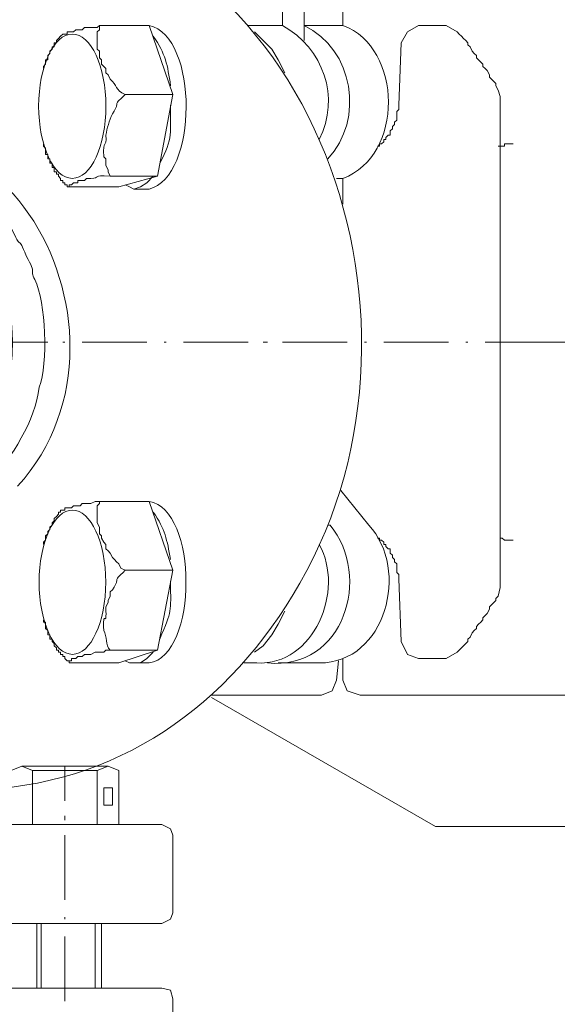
# Model space of a CAD drawing. Extents: x -23500 to 2637, y 21242 to 29547.
# Tile 38 of 121: x -10799 to -10675, y 25995 to 26222. Entities that reach past the tile are written whole.
import ezdxf

# ---------------------------------------------------------------- set-up
doc = ezdxf.new("R2010")
doc.units = 0
doc.header["$LTSCALE"] = 25
doc.layers.get('0').update_dxf_attribs({"linetype": 'CONTINUOUS', "lineweight": 13})

msp = doc.modelspace()

# ---------------------------------------------------------------- linework, layer by layer
at = {"color": 7, "lineweight": 9}
for centre, major_axis, ratio in [((-10786.591, 26201.846), (0, 16.61), 0.466064), ((-10786.567, 26092.291), (0, 16.607), 0.461806)]:
    msp.add_ellipse(centre, major_axis=major_axis, ratio=ratio, start_param=0, end_param=6.283185, dxfattribs=at)
for points in [[(-10738.215, 26272.484), (-10738.215, 26272.484), (-10738.215, 26220.436), (-10738.215, 26220.436)], [(-10738.215, 26220.436), (-10738.215, 26220.436), (-10738.215, 26272.484), (-10738.215, 26272.484)], [(-10733.257, 26272.484), (-10733.257, 26272.484), (-10733.257, 26216.967), (-10733.257, 26216.967)], [(-10733.257, 26272.484), (-10733.257, 26272.484), (-10733.257, 26220.436), (-10733.257, 26220.436)], [(-10724.326, 26220.436), (-10724.326, 26220.436), (-10724.326, 26272.484), (-10724.326, 26272.484)], [(-10734.254, 26092.045), (-10698.517, 26154.071), (-10732.488, 26248.176), (-10809.588, 26250.673)], [(-10799.194, 26114.36), (-10765.778, 26151.22), (-10807.608, 26221.433), (-10853.222, 26183.753)], [(-10768.944, 26220.436), (-10768.944, 26220.436), (-10780.347, 26220.436), (-10780.347, 26220.436)], [(-10771.429, 26220.436), (-10771.429, 26220.436), (-10773.901, 26220.436), (-10773.901, 26220.436)], [(-10772.426, 26220.436), (-10772.426, 26220.436), (-10768.944, 26220.436), (-10768.944, 26220.436)], [(-10768.944, 26220.436), (-10768.944, 26220.436), (-10763.494, 26204.567), (-10763.494, 26204.567)], [(-10768.944, 26182.757), (-10757.666, 26185.494), (-10757.452, 26217.863), (-10768.944, 26220.436)], [(-10746.149, 26220.436), (-10746.149, 26220.436), (-10738.215, 26220.436), (-10738.215, 26220.436)], [(-10729.788, 26194.16), (-10724.818, 26203.911), (-10728.88, 26215.151), (-10738.215, 26220.436)], [(-10727.808, 26189.695), (-10719.293, 26198.84), (-10721.854, 26214.949), (-10733.257, 26220.436)], [(-10724.326, 26220.436), (-10724.326, 26220.436), (-10733.257, 26220.436), (-10733.257, 26220.436)], [(-10724.326, 26185.242), (-10710.286, 26190.363), (-10710.45, 26215.264), (-10724.326, 26220.436)], [(-10700.548, 26220.436), (-10700.548, 26220.436), (-10706.981, 26220.436), (-10706.981, 26220.436)], [(-10698.063, 26218.948), (-10698.063, 26218.948), (-10700.548, 26220.436), (-10700.548, 26220.436)], [(-10763.986, 26206.56), (-10764.668, 26211.278), (-10765.16, 26213.952), (-10767.96, 26217.951)], [(-10710.955, 26216.463), (-10710.955, 26216.463), (-10711.447, 26202.095), (-10711.447, 26202.095)], [(-10763.494, 26204.567), (-10763.494, 26204.567), (-10774.406, 26204.567), (-10774.406, 26204.567)], [(-10763.494, 26204.567), (-10763.494, 26204.567), (-10766.963, 26185.734), (-10766.963, 26185.734)], [(-10688.147, 26204.075), (-10688.147, 26204.075), (-10688.652, 26205.564), (-10688.652, 26205.564)], [(-10688.147, 26091.049), (-10688.147, 26091.049), (-10688.147, 26204.075), (-10688.147, 26204.075)], [(-10766.471, 26188.711), (-10763.305, 26194.526), (-10764.075, 26195.825), (-10763.986, 26202.095)], [(-10766.963, 26185.734), (-10766.963, 26185.734), (-10777.875, 26185.734), (-10777.875, 26185.734)], [(-10766.963, 26185.734), (-10766.963, 26185.734), (-10775.882, 26183.261), (-10775.882, 26183.261)], [(-10825.949, 26110.879), (-10788.635, 26121.033), (-10793.013, 26183.122), (-10832.887, 26185.242)], [(-10775.882, 26183.261), (-10775.882, 26183.261), (-10787.285, 26183.261), (-10787.285, 26183.261)], [(-10724.326, 26185.242), (-10724.326, 26185.242), (-10725.815, 26185.242), (-10725.815, 26185.242)], [(-10724.326, 26179.288), (-10724.326, 26179.288), (-10724.326, 26185.242), (-10724.326, 26185.242)], [(-10772.426, 26182.757), (-10772.426, 26182.757), (-10768.944, 26182.757), (-10768.944, 26182.757)], [(-10792.243, 26147.562), (-10792.243, 26147.562), (-10807.608, 26147.562), (-10807.608, 26147.562)], [(-10788.282, 26147.562), (-10788.282, 26147.562), (-10788.774, 26147.562), (-10788.774, 26147.562)], [(-10769.448, 26147.562), (-10769.448, 26147.562), (-10784.321, 26147.562), (-10784.321, 26147.562)], [(-10764.983, 26147.562), (-10764.983, 26147.562), (-10765.475, 26147.562), (-10765.475, 26147.562)], [(-10746.149, 26147.562), (-10746.149, 26147.562), (-10761.022, 26147.562), (-10761.022, 26147.562)], [(-10741.684, 26147.562), (-10741.684, 26147.562), (-10742.68, 26147.562), (-10742.68, 26147.562)], [(-10723.342, 26147.562), (-10723.342, 26147.562), (-10738.215, 26147.562), (-10738.215, 26147.562)], [(-10718.889, 26147.562), (-10718.889, 26147.562), (-10719.381, 26147.562), (-10719.381, 26147.562)], [(-10700.043, 26147.562), (-10700.043, 26147.562), (-10714.916, 26147.562), (-10714.916, 26147.562)], [(-10695.59, 26147.562), (-10695.59, 26147.562), (-10696.082, 26147.562), (-10696.082, 26147.562)], [(-10676.744, 26147.562), (-10676.744, 26147.562), (-10691.616, 26147.562), (-10691.616, 26147.562)], [(-10691.616, 26147.562), (-10691.616, 26147.562), (-10653.949, 26147.562), (-10653.949, 26147.562)], [(-10691.616, 26147.562), (-10691.616, 26147.562), (-10653.949, 26147.562), (-10653.949, 26147.562)], [(-10718.385, 26105.429), (-10718.385, 26105.429), (-10724.831, 26113.364), (-10724.831, 26113.364)], [(-10768.944, 26110.879), (-10768.944, 26110.879), (-10780.347, 26110.879), (-10780.347, 26110.879)], [(-10771.429, 26110.879), (-10771.429, 26110.879), (-10773.901, 26110.879), (-10773.901, 26110.879)], [(-10772.426, 26110.879), (-10772.426, 26110.879), (-10768.944, 26110.879), (-10768.944, 26110.879)], [(-10768.944, 26073.703), (-10757.603, 26075.394), (-10757.603, 26109.201), (-10768.944, 26110.879)], [(-10768.944, 26110.879), (-10768.944, 26110.879), (-10763.494, 26095.022), (-10763.494, 26095.022)], [(-10763.986, 26097.495), (-10764.819, 26102.061), (-10765.21, 26104.47), (-10767.96, 26108.406)], [(-10741.684, 26073.703), (-10724.124, 26071.988), (-10717.514, 26093.597), (-10727.303, 26105.429)], [(-10729.788, 26073.703), (-10714.411, 26073.716), (-10708.898, 26095.211), (-10718.385, 26105.429)], [(-10727.808, 26105.429), (-10727.808, 26105.429), (-10727.303, 26105.429), (-10727.303, 26105.429)], [(-10744.169, 26073.703), (-10731.012, 26072.984), (-10723.822, 26090.468), (-10729.788, 26100.964)], [(-10763.494, 26095.022), (-10763.494, 26095.022), (-10774.406, 26095.022), (-10774.406, 26095.022)], [(-10763.494, 26095.022), (-10763.494, 26095.022), (-10766.963, 26076.681), (-10766.963, 26076.681)], [(-10766.471, 26079.166), (-10763.557, 26086.167), (-10763.961, 26084.943), (-10763.986, 26092.537)], [(-10711.447, 26093.029), (-10711.447, 26093.029), (-10710.955, 26078.661), (-10710.955, 26078.661)], [(-10809.588, 26044.463), (-10776.412, 26045.144), (-10750.287, 26063.864), (-10734.254, 26092.045)], [(-10688.652, 26089.068), (-10688.652, 26089.068), (-10688.147, 26091.049), (-10688.147, 26091.049)], [(-10766.963, 26076.681), (-10766.963, 26076.681), (-10777.875, 26076.681), (-10777.875, 26076.681)], [(-10766.963, 26076.681), (-10766.963, 26076.681), (-10775.882, 26073.703), (-10775.882, 26073.703)], [(-10724.326, 26074.7), (-10724.326, 26074.7), (-10724.326, 26069.743), (-10724.326, 26069.743)], [(-10706.981, 26074.7), (-10706.981, 26074.7), (-10700.548, 26074.7), (-10700.548, 26074.7)], [(-10700.548, 26074.7), (-10700.548, 26074.7), (-10698.063, 26076.189), (-10698.063, 26076.189)], [(-10775.882, 26073.703), (-10775.882, 26073.703), (-10787.285, 26073.703), (-10787.285, 26073.703)], [(-10772.426, 26073.703), (-10772.426, 26073.703), (-10768.944, 26073.703), (-10768.944, 26073.703)], [(-10747.133, 26073.703), (-10747.133, 26073.703), (-10744.169, 26073.703), (-10744.169, 26073.703)], [(-10729.788, 26073.703), (-10729.788, 26073.703), (-10739.199, 26073.703), (-10739.199, 26073.703)], [(-10725.323, 26074.208), (-10725.323, 26074.208), (-10725.815, 26069.743), (-10725.815, 26069.743)], [(-10754.576, 26066.273), (-10754.576, 26066.273), (-10735.73, 26066.273), (-10735.73, 26066.273)], [(-10735.73, 26066.273), (-10735.73, 26066.273), (-10729.296, 26066.273), (-10729.296, 26066.273)], [(-10720.365, 26066.273), (-10720.365, 26066.273), (-10625.201, 26066.273), (-10625.201, 26066.273)], [(-10798.197, 26049.912), (-10798.197, 26049.912), (-10788.282, 26049.912), (-10788.282, 26049.912)], [(-10778.367, 26049.912), (-10778.367, 26049.912), (-10788.282, 26049.912), (-10788.282, 26049.912)], [(-10788.282, 26049.912), (-10788.282, 26049.912), (-10788.282, 26041.978), (-10788.282, 26041.978)], [(-10780.852, 26036.528), (-10780.852, 26036.528), (-10780.852, 26048.916), (-10780.852, 26048.916)], [(-10775.882, 26036.528), (-10775.882, 26036.528), (-10775.882, 26048.916), (-10775.882, 26048.916)], [(-10788.282, 26038.509), (-10788.282, 26038.509), (-10788.282, 26037.512), (-10788.282, 26037.512)], [(-10967.233, 26036.528), (-10967.233, 26036.528), (-10765.979, 26036.528), (-10765.979, 26036.528)], [(-10788.282, 26034.056), (-10788.282, 26034.056), (-10788.282, 26019.183), (-10788.282, 26019.183)], [(-10763.494, 26034.056), (-10763.494, 26034.056), (-10763.494, 26016.206), (-10763.494, 26016.206)], [(-10967.233, 26013.721), (-10967.233, 26013.721), (-10765.979, 26013.721), (-10765.979, 26013.721)], [(-10794.728, 25998.861), (-10794.728, 25998.861), (-10794.728, 26013.721), (-10794.728, 26013.721)], [(-10793.732, 25998.861), (-10793.732, 25998.861), (-10793.732, 26013.721), (-10793.732, 26013.721)], [(-10788.282, 26015.21), (-10788.282, 26015.21), (-10788.282, 26014.718), (-10788.282, 26014.718)], [(-10781.344, 25998.861), (-10781.344, 25998.861), (-10781.344, 26013.721), (-10781.344, 26013.721)], [(-10779.856, 25998.861), (-10779.856, 25998.861), (-10779.856, 26013.721), (-10779.856, 26013.721)], [(-10788.282, 26010.744), (-10788.282, 26010.744), (-10788.282, 25995.884), (-10788.282, 25995.884)], [(-10765.979, 25998.861), (-10765.979, 25998.861), (-10967.233, 25998.861), (-10967.233, 25998.861)], [(-10763.494, 25980.015), (-10763.494, 25980.015), (-10763.494, 25996.376), (-10763.494, 25996.376)]]:
    msp.add_open_spline(points, degree=3, dxfattribs=at)
for points, knots in [([(-10789.279, 26217.951), (-10789.279, 26217.951), (-10788.774, 26218.456), (-10788.774, 26218.456), (-10788.774, 26218.456), (-10787.79, 26218.456), (-10787.79, 26218.456), (-10787.79, 26218.456), (-10787.79, 26218.948), (-10787.79, 26218.948), (-10787.79, 26218.948), (-10786.302, 26218.948), (-10786.302, 26218.948), (-10786.302, 26218.948), (-10785.81, 26219.44), (-10785.81, 26219.44), (-10785.81, 26219.44), (-10784.321, 26219.44), (-10784.321, 26219.44), (-10784.321, 26219.44), (-10783.816, 26219.944), (-10783.816, 26219.944), (-10783.816, 26219.944), (-10780.852, 26219.944), (-10780.852, 26219.944), (-10780.852, 26219.944), (-10780.347, 26220.436), (-10780.347, 26220.436)], [0, 0, 0, 0, 1, 1, 1, 2, 2, 2, 3, 3, 3, 4, 4, 4, 5, 5, 5, 6, 6, 6, 7, 7, 7, 8, 8, 8, 9, 9, 9, 9]), ([(-10780.347, 26220.436), (-10780.347, 26220.436), (-10780.347, 26219.44), (-10780.347, 26219.44), (-10780.347, 26219.44), (-10780.852, 26218.948), (-10780.852, 26218.948), (-10780.852, 26218.948), (-10780.852, 26214.974), (-10780.852, 26214.974), (-10780.852, 26214.974), (-10780.347, 26214.482), (-10780.347, 26214.482), (-10780.347, 26214.482), (-10780.347, 26212.994), (-10780.347, 26212.994), (-10780.347, 26212.994), (-10779.856, 26212.502), (-10779.856, 26212.502), (-10779.856, 26212.502), (-10779.856, 26211.518), (-10779.856, 26211.518), (-10779.856, 26211.518), (-10779.364, 26211.013), (-10779.364, 26211.013), (-10779.364, 26211.013), (-10778.859, 26210.521), (-10778.859, 26210.521), (-10778.859, 26210.521), (-10778.859, 26209.525), (-10778.859, 26209.525), (-10778.859, 26209.525), (-10778.367, 26209.033), (-10778.367, 26209.033), (-10778.367, 26209.033), (-10777.875, 26208.049), (-10777.875, 26208.049), (-10776.147, 26206.661), (-10776.815, 26205.576), (-10774.406, 26204.567)], [0, 0, 0, 0, 1, 1, 1, 2, 2, 2, 3, 3, 3, 4, 4, 4, 5, 5, 5, 6, 6, 6, 7, 7, 7, 8, 8, 8, 9, 9, 9, 10, 10, 10, 11, 11, 11, 12, 12, 12, 13, 13, 13, 13]), ([(-10706.981, 26220.436), (-10706.981, 26220.436), (-10709.466, 26218.948), (-10709.466, 26218.948), (-10709.466, 26218.948), (-10710.955, 26216.463), (-10710.955, 26216.463)], [0, 0, 0, 0, 1, 1, 1, 2, 2, 2, 2]), ([(-10789.279, 26217.951), (-10789.279, 26217.951), (-10789.771, 26217.459), (-10789.771, 26217.459), (-10789.771, 26217.459), (-10790.263, 26216.967), (-10790.263, 26216.967), (-10790.263, 26216.967), (-10790.263, 26216.463), (-10790.263, 26216.463), (-10790.263, 26216.463), (-10790.755, 26216.463), (-10790.755, 26216.463), (-10790.755, 26216.463), (-10790.755, 26215.479), (-10790.755, 26215.479), (-10790.755, 26215.479), (-10791.259, 26215.479), (-10791.259, 26215.479), (-10791.259, 26215.479), (-10791.259, 26214.974), (-10791.259, 26214.974), (-10791.259, 26214.974), (-10791.751, 26214.482), (-10791.751, 26214.482), (-10791.751, 26214.482), (-10791.751, 26213.99), (-10791.751, 26213.99), (-10791.751, 26213.99), (-10792.243, 26213.498), (-10792.243, 26213.498), (-10792.243, 26213.498), (-10792.243, 26212.502), (-10792.243, 26212.502), (-10792.243, 26212.502), (-10792.748, 26212.502), (-10792.748, 26212.502), (-10792.748, 26212.502), (-10792.748, 26211.518), (-10792.748, 26211.518), (-10792.748, 26211.518), (-10793.24, 26211.013), (-10793.24, 26211.013), (-10793.24, 26211.013), (-10793.24, 26210.521), (-10793.24, 26210.521)], [0, 0, 0, 0, 1, 1, 1, 2, 2, 2, 3, 3, 3, 4, 4, 4, 5, 5, 5, 6, 6, 6, 7, 7, 7, 8, 8, 8, 9, 9, 9, 10, 10, 10, 11, 11, 11, 12, 12, 12, 13, 13, 13, 14, 14, 14, 15, 15, 15, 15]), ([(-10737.71, 26209.525), (-10737.71, 26209.525), (-10739.199, 26212.502), (-10739.199, 26212.502), (-10739.199, 26212.502), (-10740.687, 26214.974), (-10740.687, 26214.974), (-10740.687, 26214.974), (-10742.68, 26216.967), (-10742.68, 26216.967), (-10742.68, 26216.967), (-10744.661, 26218.948), (-10744.661, 26218.948)], [0, 0, 0, 0, 1, 1, 1, 2, 2, 2, 3, 3, 3, 4, 4, 4, 4]), ([(-10693.105, 26212.502), (-10693.105, 26212.502), (-10693.597, 26212.994), (-10693.597, 26212.994), (-10693.597, 26212.994), (-10693.597, 26213.498), (-10693.597, 26213.498), (-10693.597, 26213.498), (-10694.102, 26213.99), (-10694.102, 26213.99), (-10694.102, 26213.99), (-10694.594, 26214.482), (-10694.594, 26214.482), (-10694.594, 26214.482), (-10695.086, 26215.479), (-10695.086, 26215.479), (-10695.086, 26215.479), (-10695.59, 26215.971), (-10695.59, 26215.971), (-10695.59, 26215.971), (-10695.59, 26216.463), (-10695.59, 26216.463), (-10695.59, 26216.463), (-10696.082, 26216.967), (-10696.082, 26216.967), (-10696.082, 26216.967), (-10696.574, 26217.459), (-10696.574, 26217.459), (-10696.574, 26217.459), (-10697.079, 26217.951), (-10697.079, 26217.951), (-10697.079, 26217.951), (-10697.571, 26218.456), (-10697.571, 26218.456), (-10697.571, 26218.456), (-10698.063, 26218.948), (-10698.063, 26218.948)], [0, 0, 0, 0, 1, 1, 1, 2, 2, 2, 3, 3, 3, 4, 4, 4, 5, 5, 5, 6, 6, 6, 7, 7, 7, 8, 8, 8, 9, 9, 9, 10, 10, 10, 11, 11, 11, 12, 12, 12, 12]), ([(-10688.652, 26205.564), (-10688.652, 26205.564), (-10689.144, 26206.56), (-10689.144, 26206.56), (-10689.144, 26206.56), (-10689.144, 26207.052), (-10689.144, 26207.052), (-10689.144, 26207.052), (-10690.128, 26208.049), (-10690.128, 26208.049), (-10690.128, 26208.049), (-10690.633, 26208.541), (-10690.633, 26208.541), (-10690.633, 26208.541), (-10690.633, 26209.033), (-10690.633, 26209.033), (-10690.633, 26209.033), (-10691.125, 26210.029), (-10691.125, 26210.029), (-10691.125, 26210.029), (-10691.616, 26210.521), (-10691.616, 26210.521), (-10691.616, 26210.521), (-10692.108, 26211.013), (-10692.108, 26211.013), (-10692.108, 26211.013), (-10692.108, 26211.518), (-10692.108, 26211.518), (-10692.108, 26211.518), (-10692.613, 26212.01), (-10692.613, 26212.01), (-10692.613, 26212.01), (-10693.105, 26212.502), (-10693.105, 26212.502)], [0, 0, 0, 0, 1, 1, 1, 2, 2, 2, 3, 3, 3, 4, 4, 4, 5, 5, 5, 6, 6, 6, 7, 7, 7, 8, 8, 8, 9, 9, 9, 10, 10, 10, 11, 11, 11, 11]), ([(-10774.406, 26204.567), (-10777.963, 26201.313), (-10775.087, 26203.444), (-10777.37, 26200.114), (-10778.077, 26198.474), (-10778.619, 26196.797), (-10778.859, 26195.157), (-10778.682, 26191.814), (-10779.616, 26194.627), (-10779.364, 26190.199), (-10779.364, 26190.199), (-10778.859, 26189.695), (-10778.859, 26189.695), (-10778.859, 26189.695), (-10778.859, 26188.219), (-10778.859, 26188.219), (-10778.859, 26188.219), (-10778.367, 26187.222), (-10778.367, 26187.222), (-10778.367, 26187.222), (-10778.367, 26186.73), (-10778.367, 26186.73), (-10778.367, 26186.73), (-10777.875, 26185.734), (-10777.875, 26185.734)], [0, 0, 0, 0, 1, 1, 1, 2, 2, 2, 3, 3, 3, 4, 4, 4, 5, 5, 5, 6, 6, 6, 7, 7, 7, 8, 8, 8, 8]), ([(-10711.447, 26202.095), (-10711.447, 26202.095), (-10711.447, 26201.098), (-10711.447, 26201.098), (-10711.447, 26201.098), (-10711.951, 26200.606), (-10711.951, 26200.606), (-10711.951, 26200.606), (-10711.951, 26198.626), (-10711.951, 26198.626), (-10711.951, 26198.626), (-10712.443, 26198.134), (-10712.443, 26198.134), (-10712.443, 26198.134), (-10712.443, 26197.629), (-10712.443, 26197.629), (-10712.443, 26197.629), (-10712.935, 26197.137), (-10712.935, 26197.137), (-10712.935, 26197.137), (-10712.935, 26196.645), (-10712.935, 26196.645), (-10712.935, 26196.645), (-10713.44, 26196.141), (-10713.44, 26196.141), (-10713.44, 26196.141), (-10713.44, 26195.157), (-10713.44, 26195.157), (-10713.44, 26195.157), (-10713.932, 26195.157), (-10713.932, 26195.157), (-10713.932, 26195.157), (-10714.424, 26194.652), (-10714.424, 26194.652), (-10714.424, 26194.652), (-10714.424, 26194.16), (-10714.424, 26194.16), (-10714.424, 26194.16), (-10714.916, 26194.16), (-10714.916, 26194.16), (-10714.916, 26194.16), (-10714.916, 26193.668), (-10714.916, 26193.668), (-10714.916, 26193.668), (-10715.42, 26193.164), (-10715.42, 26193.164), (-10715.42, 26193.164), (-10715.912, 26193.164), (-10715.912, 26193.164), (-10715.912, 26193.164), (-10715.912, 26192.672), (-10715.912, 26192.672), (-10715.912, 26192.672), (-10716.404, 26192.672), (-10716.404, 26192.672)], [0, 0, 0, 0, 1, 1, 1, 2, 2, 2, 3, 3, 3, 4, 4, 4, 5, 5, 5, 6, 6, 6, 7, 7, 7, 8, 8, 8, 9, 9, 9, 10, 10, 10, 11, 11, 11, 12, 12, 12, 13, 13, 13, 14, 14, 14, 15, 15, 15, 16, 16, 16, 17, 17, 17, 18, 18, 18, 18]), ([(-10793.24, 26193.164), (-10793.24, 26193.164), (-10793.24, 26192.672), (-10793.24, 26192.672), (-10793.24, 26192.672), (-10792.748, 26192.18), (-10792.748, 26192.18), (-10792.748, 26192.18), (-10792.748, 26190.691), (-10792.748, 26190.691)], [0, 0, 0, 0, 1, 1, 1, 2, 2, 2, 3, 3, 3, 3]), ([(-10688.652, 26192.672), (-10688.652, 26192.672), (-10687.164, 26192.672), (-10687.164, 26192.672), (-10687.164, 26192.672), (-10687.164, 26193.164), (-10687.164, 26193.164), (-10687.164, 26193.164), (-10685.17, 26193.164), (-10685.17, 26193.164)], [0, 0, 0, 0, 1, 1, 1, 2, 2, 2, 3, 3, 3, 3]), ([(-10792.748, 26190.691), (-10792.748, 26190.691), (-10792.243, 26190.691), (-10792.243, 26190.691), (-10792.243, 26190.691), (-10792.243, 26189.695), (-10792.243, 26189.695), (-10792.243, 26189.695), (-10791.751, 26189.695), (-10791.751, 26189.695), (-10791.751, 26189.695), (-10791.751, 26188.711), (-10791.751, 26188.711)], [0, 0, 0, 0, 1, 1, 1, 2, 2, 2, 3, 3, 3, 4, 4, 4, 4]), ([(-10789.279, 26185.242), (-10789.279, 26185.242), (-10789.771, 26185.734), (-10789.771, 26185.734), (-10789.771, 26185.734), (-10789.771, 26186.226), (-10789.771, 26186.226), (-10789.771, 26186.226), (-10790.263, 26186.226), (-10790.263, 26186.226), (-10790.263, 26186.226), (-10790.263, 26186.73), (-10790.263, 26186.73), (-10790.263, 26186.73), (-10790.755, 26186.73), (-10790.755, 26186.73), (-10790.755, 26186.73), (-10790.755, 26187.222), (-10790.755, 26187.222), (-10790.755, 26187.222), (-10790.755, 26187.714), (-10790.755, 26187.714), (-10790.755, 26187.714), (-10791.259, 26187.714), (-10791.259, 26187.714), (-10791.259, 26187.714), (-10791.259, 26188.711), (-10791.259, 26188.711), (-10791.259, 26188.711), (-10791.751, 26188.711), (-10791.751, 26188.711)], [0, 0, 0, 0, 1, 1, 1, 2, 2, 2, 3, 3, 3, 4, 4, 4, 5, 5, 5, 6, 6, 6, 7, 7, 7, 8, 8, 8, 9, 9, 9, 10, 10, 10, 10]), ([(-10777.875, 26185.734), (-10782.252, 26186.024), (-10779.956, 26185.242), (-10782.341, 26185.242), (-10782.341, 26185.242), (-10783.325, 26185.242), (-10783.325, 26185.242), (-10783.325, 26185.242), (-10783.816, 26184.75), (-10783.816, 26184.75), (-10783.816, 26184.75), (-10785.305, 26184.75), (-10785.305, 26184.75), (-10785.305, 26184.75), (-10785.305, 26184.245), (-10785.305, 26184.245), (-10785.305, 26184.245), (-10786.302, 26184.245), (-10786.302, 26184.245), (-10786.302, 26184.245), (-10786.794, 26183.753), (-10786.794, 26183.753), (-10786.794, 26183.753), (-10787.285, 26183.753), (-10787.285, 26183.753), (-10787.285, 26183.753), (-10787.285, 26183.261), (-10787.285, 26183.261)], [0, 0, 0, 0, 1, 1, 1, 2, 2, 2, 3, 3, 3, 4, 4, 4, 5, 5, 5, 6, 6, 6, 7, 7, 7, 8, 8, 8, 9, 9, 9, 9]), ([(-10772.426, 26182.757), (-10772.426, 26182.757), (-10770.937, 26183.261), (-10770.937, 26183.261), (-10770.937, 26183.261), (-10769.448, 26184.245), (-10769.448, 26184.245), (-10769.448, 26184.245), (-10767.96, 26185.734), (-10767.96, 26185.734)], [0, 0, 0, 0, 1, 1, 1, 2, 2, 2, 3, 3, 3, 3]), ([(-10789.279, 26185.242), (-10789.279, 26185.242), (-10789.279, 26184.75), (-10789.279, 26184.75), (-10789.279, 26184.75), (-10788.774, 26184.75), (-10788.774, 26184.75), (-10788.774, 26184.75), (-10788.774, 26184.245), (-10788.774, 26184.245), (-10788.774, 26184.245), (-10788.282, 26184.245), (-10788.282, 26184.245), (-10788.282, 26184.245), (-10788.282, 26183.753), (-10788.282, 26183.753), (-10788.282, 26183.753), (-10787.79, 26183.753), (-10787.79, 26183.753), (-10787.79, 26183.753), (-10787.79, 26183.261), (-10787.79, 26183.261), (-10787.79, 26183.261), (-10787.285, 26183.261), (-10787.285, 26183.261)], [0, 0, 0, 0, 1, 1, 1, 2, 2, 2, 3, 3, 3, 4, 4, 4, 5, 5, 5, 6, 6, 6, 7, 7, 7, 8, 8, 8, 8]), ([(-10774.406, 26183.753), (-10774.406, 26183.753), (-10773.409, 26183.261), (-10773.409, 26183.261), (-10773.409, 26183.261), (-10772.426, 26182.757), (-10772.426, 26182.757)], [0, 0, 0, 0, 1, 1, 1, 2, 2, 2, 2]), ([(-10807.608, 26181.268), (-10805.274, 26178.846), (-10805.867, 26180.208), (-10803.647, 26177.307), (-10803.647, 26177.307), (-10803.155, 26176.311), (-10803.155, 26176.311), (-10803.155, 26176.311), (-10800.67, 26173.838), (-10800.67, 26173.838), (-10800.67, 26173.838), (-10800.178, 26172.841), (-10800.178, 26172.841), (-10798.273, 26168.59), (-10799.105, 26172.438), (-10797.213, 26167.392), (-10794.514, 26162.762), (-10796.646, 26164.516), (-10795.22, 26161.942), (-10792.659, 26156.758), (-10792.066, 26142.667), (-10794.236, 26137.155), (-10795.094, 26129.473), (-10800.48, 26120.996), (-10805.627, 26115.344), (-10805.627, 26115.344), (-10806.624, 26114.852), (-10806.624, 26114.852), (-10806.624, 26114.852), (-10807.608, 26113.856), (-10807.608, 26113.856), (-10807.608, 26113.856), (-10808.1, 26113.364), (-10808.1, 26113.364), (-10808.1, 26113.364), (-10809.096, 26112.367), (-10809.096, 26112.367), (-10809.096, 26112.367), (-10810.093, 26111.875), (-10810.093, 26111.875), (-10812.275, 26110.677), (-10811.821, 26110.235), (-10815.05, 26108.898), (-10815.05, 26108.898), (-10816.034, 26108.406), (-10816.034, 26108.406), (-10816.034, 26108.406), (-10817.031, 26107.914), (-10817.031, 26107.914), (-10817.031, 26107.914), (-10818.027, 26107.41), (-10818.027, 26107.41), (-10818.027, 26107.41), (-10819.011, 26106.918), (-10819.011, 26106.918), (-10819.011, 26106.918), (-10820.008, 26106.918), (-10820.008, 26106.918), (-10820.008, 26106.918), (-10820.992, 26106.426), (-10820.992, 26106.426), (-10820.992, 26106.426), (-10821.988, 26105.921), (-10821.988, 26105.921), (-10821.988, 26105.921), (-10824.461, 26105.921), (-10824.461, 26105.921), (-10824.461, 26105.921), (-10825.457, 26105.429), (-10825.457, 26105.429), (-10825.457, 26105.429), (-10826.454, 26105.429), (-10826.454, 26105.429)], [0, 0, 0, 0, 1, 1, 1, 2, 2, 2, 3, 3, 3, 4, 4, 4, 5, 5, 5, 6, 6, 6, 7, 7, 7, 8, 8, 8, 9, 9, 9, 10, 10, 10, 11, 11, 11, 12, 12, 12, 13, 13, 13, 14, 14, 14, 15, 15, 15, 16, 16, 16, 17, 17, 17, 18, 18, 18, 19, 19, 19, 20, 20, 20, 21, 21, 21, 22, 22, 22, 23, 23, 23, 24, 24, 24, 24]), ([(-10789.279, 26108.406), (-10789.279, 26108.406), (-10789.279, 26108.898), (-10789.279, 26108.898), (-10789.279, 26108.898), (-10788.282, 26108.898), (-10788.282, 26108.898), (-10788.282, 26108.898), (-10788.282, 26109.39), (-10788.282, 26109.39), (-10788.282, 26109.39), (-10786.794, 26109.39), (-10786.794, 26109.39), (-10786.794, 26109.39), (-10786.302, 26109.895), (-10786.302, 26109.895), (-10786.302, 26109.895), (-10784.813, 26109.895), (-10784.813, 26109.895), (-10784.813, 26109.895), (-10784.321, 26110.387), (-10784.321, 26110.387), (-10784.321, 26110.387), (-10782.341, 26110.387), (-10782.341, 26110.387), (-10782.341, 26110.387), (-10781.344, 26110.879), (-10781.344, 26110.879), (-10781.344, 26110.879), (-10780.347, 26110.879), (-10780.347, 26110.879)], [0, 0, 0, 0, 1, 1, 1, 2, 2, 2, 3, 3, 3, 4, 4, 4, 5, 5, 5, 6, 6, 6, 7, 7, 7, 8, 8, 8, 9, 9, 9, 10, 10, 10, 10]), ([(-10780.347, 26110.879), (-10780.347, 26110.879), (-10780.347, 26110.387), (-10780.347, 26110.387), (-10780.347, 26110.387), (-10780.852, 26109.895), (-10780.852, 26109.895), (-10780.852, 26109.895), (-10780.852, 26105.921), (-10780.852, 26105.921), (-10780.852, 26105.921), (-10780.347, 26104.937), (-10780.347, 26104.937), (-10780.347, 26104.937), (-10780.347, 26103.449), (-10780.347, 26103.449), (-10780.347, 26103.449), (-10779.856, 26102.957), (-10779.856, 26102.957), (-10779.856, 26102.957), (-10779.856, 26102.452), (-10779.856, 26102.452), (-10779.856, 26102.452), (-10779.364, 26101.468), (-10779.364, 26101.468), (-10779.364, 26101.468), (-10778.859, 26100.964), (-10778.859, 26100.964), (-10778.859, 26100.964), (-10778.859, 26099.98), (-10778.859, 26099.98), (-10778.859, 26099.98), (-10778.367, 26099.475), (-10778.367, 26099.475), (-10778.367, 26099.475), (-10777.875, 26098.983), (-10777.875, 26098.983), (-10777.875, 26098.983), (-10777.37, 26097.999), (-10777.37, 26097.999), (-10777.37, 26097.999), (-10776.878, 26097.495), (-10776.878, 26097.495), (-10776.878, 26097.495), (-10776.387, 26097.003), (-10776.387, 26097.003), (-10776.387, 26097.003), (-10775.882, 26096.511), (-10775.882, 26096.511), (-10775.882, 26096.511), (-10775.39, 26095.514), (-10775.39, 26095.514), (-10775.39, 26095.514), (-10774.406, 26095.022), (-10774.406, 26095.022)], [0, 0, 0, 0, 1, 1, 1, 2, 2, 2, 3, 3, 3, 4, 4, 4, 5, 5, 5, 6, 6, 6, 7, 7, 7, 8, 8, 8, 9, 9, 9, 10, 10, 10, 11, 11, 11, 12, 12, 12, 13, 13, 13, 14, 14, 14, 15, 15, 15, 16, 16, 16, 17, 17, 17, 18, 18, 18, 18]), ([(-10789.279, 26108.406), (-10789.279, 26108.406), (-10789.771, 26108.406), (-10789.771, 26108.406), (-10789.771, 26108.406), (-10789.771, 26107.914), (-10789.771, 26107.914), (-10789.771, 26107.914), (-10790.263, 26107.41), (-10790.263, 26107.41), (-10790.263, 26107.41), (-10790.755, 26106.918), (-10790.755, 26106.918), (-10790.755, 26106.918), (-10790.755, 26106.426), (-10790.755, 26106.426), (-10790.755, 26106.426), (-10791.259, 26105.921), (-10791.259, 26105.921), (-10791.259, 26105.921), (-10791.259, 26105.429), (-10791.259, 26105.429), (-10791.259, 26105.429), (-10791.751, 26104.937), (-10791.751, 26104.937), (-10791.751, 26104.937), (-10791.751, 26104.433), (-10791.751, 26104.433), (-10791.751, 26104.433), (-10792.243, 26103.941), (-10792.243, 26103.941), (-10792.243, 26103.941), (-10792.243, 26103.449), (-10792.243, 26103.449), (-10792.243, 26103.449), (-10792.748, 26102.957), (-10792.748, 26102.957), (-10792.748, 26102.957), (-10792.748, 26101.96), (-10792.748, 26101.96), (-10792.748, 26101.96), (-10793.24, 26101.468), (-10793.24, 26101.468), (-10793.24, 26101.468), (-10793.24, 26100.964), (-10793.24, 26100.964)], [0, 0, 0, 0, 1, 1, 1, 2, 2, 2, 3, 3, 3, 4, 4, 4, 5, 5, 5, 6, 6, 6, 7, 7, 7, 8, 8, 8, 9, 9, 9, 10, 10, 10, 11, 11, 11, 12, 12, 12, 13, 13, 13, 14, 14, 14, 15, 15, 15, 15]), ([(-10716.404, 26102.452), (-10716.404, 26102.452), (-10715.912, 26102.452), (-10715.912, 26102.452), (-10715.912, 26102.452), (-10715.912, 26101.96), (-10715.912, 26101.96), (-10715.912, 26101.96), (-10715.42, 26101.96), (-10715.42, 26101.96), (-10715.42, 26101.96), (-10714.916, 26101.468), (-10714.916, 26101.468), (-10714.916, 26101.468), (-10714.916, 26100.964), (-10714.916, 26100.964), (-10714.916, 26100.964), (-10714.424, 26100.964), (-10714.424, 26100.964), (-10714.424, 26100.964), (-10714.424, 26100.472), (-10714.424, 26100.472), (-10714.424, 26100.472), (-10713.932, 26099.98), (-10713.932, 26099.98), (-10713.932, 26099.98), (-10713.44, 26099.98), (-10713.44, 26099.98), (-10713.44, 26099.98), (-10713.44, 26098.983), (-10713.44, 26098.983), (-10713.44, 26098.983), (-10712.935, 26098.491), (-10712.935, 26098.491), (-10712.935, 26098.491), (-10712.935, 26097.999), (-10712.935, 26097.999), (-10712.935, 26097.999), (-10712.443, 26097.495), (-10712.443, 26097.495), (-10712.443, 26097.495), (-10712.443, 26097.003), (-10712.443, 26097.003), (-10712.443, 26097.003), (-10711.951, 26096.511), (-10711.951, 26096.511), (-10711.951, 26096.511), (-10711.951, 26094.518), (-10711.951, 26094.518), (-10711.951, 26094.518), (-10711.447, 26094.026), (-10711.447, 26094.026), (-10711.447, 26094.026), (-10711.447, 26093.029), (-10711.447, 26093.029)], [0, 0, 0, 0, 1, 1, 1, 2, 2, 2, 3, 3, 3, 4, 4, 4, 5, 5, 5, 6, 6, 6, 7, 7, 7, 8, 8, 8, 9, 9, 9, 10, 10, 10, 11, 11, 11, 12, 12, 12, 13, 13, 13, 14, 14, 14, 15, 15, 15, 16, 16, 16, 17, 17, 17, 18, 18, 18, 18]), ([(-10685.17, 26101.96), (-10685.17, 26101.96), (-10687.164, 26101.96), (-10687.164, 26101.96), (-10687.164, 26101.96), (-10687.656, 26102.452), (-10687.656, 26102.452), (-10687.656, 26102.452), (-10688.147, 26102.452), (-10688.147, 26102.452)], [0, 0, 0, 0, 1, 1, 1, 2, 2, 2, 3, 3, 3, 3]), ([(-10774.406, 26095.022), (-10777.963, 26091.755), (-10775.087, 26093.887), (-10777.37, 26090.557), (-10777.37, 26090.557), (-10777.875, 26090.065), (-10777.875, 26090.065), (-10777.875, 26090.065), (-10777.875, 26089.068), (-10777.875, 26089.068), (-10777.875, 26089.068), (-10778.367, 26088.084), (-10778.367, 26088.084), (-10778.367, 26088.084), (-10778.367, 26087.58), (-10778.367, 26087.58), (-10778.367, 26087.58), (-10778.859, 26086.596), (-10778.859, 26086.596), (-10778.859, 26086.596), (-10778.859, 26085.599), (-10778.859, 26085.599), (-10778.695, 26081.726), (-10779.565, 26086.482), (-10779.364, 26081.146), (-10778.43, 26079.796), (-10779.174, 26077.816), (-10777.875, 26076.681)], [0, 0, 0, 0, 1, 1, 1, 2, 2, 2, 3, 3, 3, 4, 4, 4, 5, 5, 5, 6, 6, 6, 7, 7, 7, 8, 8, 8, 9, 9, 9, 9]), ([(-10698.063, 26076.189), (-10698.063, 26076.189), (-10697.571, 26076.681), (-10697.571, 26076.681), (-10697.571, 26076.681), (-10696.574, 26077.677), (-10696.574, 26077.677), (-10696.574, 26077.677), (-10696.082, 26078.169), (-10696.082, 26078.169), (-10696.082, 26078.169), (-10695.59, 26078.661), (-10695.59, 26078.661), (-10695.59, 26078.661), (-10695.59, 26079.166), (-10695.59, 26079.166), (-10695.59, 26079.166), (-10695.086, 26079.658), (-10695.086, 26079.658), (-10695.086, 26079.658), (-10694.594, 26080.654), (-10694.594, 26080.654), (-10694.594, 26080.654), (-10694.102, 26081.146), (-10694.102, 26081.146), (-10694.102, 26081.146), (-10693.597, 26081.638), (-10693.597, 26081.638), (-10693.597, 26081.638), (-10693.597, 26082.13), (-10693.597, 26082.13), (-10693.597, 26082.13), (-10693.105, 26082.635), (-10693.105, 26082.635), (-10693.105, 26082.635), (-10692.613, 26083.127), (-10692.613, 26083.127), (-10692.613, 26083.127), (-10692.108, 26083.619), (-10692.108, 26083.619), (-10692.108, 26083.619), (-10692.108, 26084.123), (-10692.108, 26084.123), (-10692.108, 26084.123), (-10691.616, 26084.615), (-10691.616, 26084.615), (-10691.616, 26084.615), (-10691.125, 26085.107), (-10691.125, 26085.107), (-10691.125, 26085.107), (-10690.633, 26086.104), (-10690.633, 26086.104), (-10690.633, 26086.104), (-10690.633, 26086.596), (-10690.633, 26086.596), (-10690.633, 26086.596), (-10690.128, 26087.088), (-10690.128, 26087.088), (-10690.128, 26087.088), (-10689.636, 26087.58), (-10689.636, 26087.58), (-10689.636, 26087.58), (-10689.144, 26088.084), (-10689.144, 26088.084), (-10689.144, 26088.084), (-10689.144, 26088.576), (-10689.144, 26088.576), (-10689.144, 26088.576), (-10688.652, 26089.068), (-10688.652, 26089.068)], [0, 0, 0, 0, 1, 1, 1, 2, 2, 2, 3, 3, 3, 4, 4, 4, 5, 5, 5, 6, 6, 6, 7, 7, 7, 8, 8, 8, 9, 9, 9, 10, 10, 10, 11, 11, 11, 12, 12, 12, 13, 13, 13, 14, 14, 14, 15, 15, 15, 16, 16, 16, 17, 17, 17, 18, 18, 18, 19, 19, 19, 20, 20, 20, 21, 21, 21, 22, 22, 22, 23, 23, 23, 23]), ([(-10793.24, 26083.619), (-10793.24, 26083.619), (-10793.24, 26083.127), (-10793.24, 26083.127), (-10793.24, 26083.127), (-10792.748, 26083.127), (-10792.748, 26083.127), (-10792.748, 26083.127), (-10792.748, 26081.638), (-10792.748, 26081.638), (-10792.748, 26081.638), (-10792.243, 26081.146), (-10792.243, 26081.146), (-10792.243, 26081.146), (-10792.243, 26080.15), (-10792.243, 26080.15), (-10792.243, 26080.15), (-10791.751, 26080.15), (-10791.751, 26080.15), (-10791.751, 26080.15), (-10791.751, 26079.658), (-10791.751, 26079.658)], [0, 0, 0, 0, 1, 1, 1, 2, 2, 2, 3, 3, 3, 4, 4, 4, 5, 5, 5, 6, 6, 6, 7, 7, 7, 7]), ([(-10744.661, 26076.189), (-10744.661, 26076.189), (-10742.68, 26077.677), (-10742.68, 26077.677), (-10742.68, 26077.677), (-10740.687, 26080.15), (-10740.687, 26080.15), (-10740.687, 26080.15), (-10739.199, 26082.635), (-10739.199, 26082.635), (-10739.199, 26082.635), (-10737.71, 26085.599), (-10737.71, 26085.599)], [0, 0, 0, 0, 1, 1, 1, 2, 2, 2, 3, 3, 3, 4, 4, 4, 4]), ([(-10791.259, 26078.661), (-10791.259, 26078.661), (-10791.259, 26079.166), (-10791.259, 26079.166), (-10791.259, 26079.166), (-10791.751, 26079.166), (-10791.751, 26079.166), (-10791.751, 26079.166), (-10791.751, 26079.658), (-10791.751, 26079.658)], [0, 0, 0, 0, 1, 1, 1, 2, 2, 2, 3, 3, 3, 3]), ([(-10789.279, 26076.189), (-10789.279, 26076.189), (-10789.771, 26076.189), (-10789.771, 26076.189), (-10789.771, 26076.189), (-10789.771, 26076.681), (-10789.771, 26076.681), (-10789.771, 26076.681), (-10790.263, 26076.681), (-10790.263, 26076.681), (-10790.263, 26076.681), (-10790.263, 26077.172), (-10790.263, 26077.172), (-10790.263, 26077.172), (-10790.755, 26077.677), (-10790.755, 26077.677), (-10790.755, 26077.677), (-10790.755, 26078.169), (-10790.755, 26078.169), (-10790.755, 26078.169), (-10791.259, 26078.661), (-10791.259, 26078.661)], [0, 0, 0, 0, 1, 1, 1, 2, 2, 2, 3, 3, 3, 4, 4, 4, 5, 5, 5, 6, 6, 6, 7, 7, 7, 7]), ([(-10777.875, 26076.681), (-10777.875, 26076.681), (-10778.859, 26076.681), (-10778.859, 26076.681), (-10778.859, 26076.681), (-10779.364, 26076.189), (-10779.364, 26076.189), (-10779.364, 26076.189), (-10781.344, 26076.189), (-10781.344, 26076.189), (-10781.344, 26076.189), (-10782.341, 26075.684), (-10782.341, 26075.684), (-10782.341, 26075.684), (-10783.816, 26075.684), (-10783.816, 26075.684), (-10783.816, 26075.684), (-10784.321, 26075.192), (-10784.321, 26075.192), (-10784.321, 26075.192), (-10785.305, 26075.192), (-10785.305, 26075.192), (-10785.305, 26075.192), (-10785.81, 26074.7), (-10785.81, 26074.7), (-10785.81, 26074.7), (-10786.794, 26074.7), (-10786.794, 26074.7), (-10786.794, 26074.7), (-10786.794, 26074.208), (-10786.794, 26074.208), (-10786.794, 26074.208), (-10787.285, 26074.208), (-10787.285, 26074.208), (-10787.285, 26074.208), (-10787.285, 26073.703), (-10787.285, 26073.703)], [0, 0, 0, 0, 1, 1, 1, 2, 2, 2, 3, 3, 3, 4, 4, 4, 5, 5, 5, 6, 6, 6, 7, 7, 7, 8, 8, 8, 9, 9, 9, 10, 10, 10, 11, 11, 11, 12, 12, 12, 12]), ([(-10710.955, 26078.661), (-10710.955, 26078.661), (-10709.466, 26075.684), (-10709.466, 26075.684), (-10709.466, 26075.684), (-10706.981, 26074.7), (-10706.981, 26074.7)], [0, 0, 0, 0, 1, 1, 1, 2, 2, 2, 2]), ([(-10789.279, 26076.189), (-10789.279, 26076.189), (-10789.279, 26075.684), (-10789.279, 26075.684), (-10789.279, 26075.684), (-10788.774, 26075.684), (-10788.774, 26075.684), (-10788.774, 26075.684), (-10788.774, 26075.192), (-10788.774, 26075.192), (-10788.774, 26075.192), (-10788.282, 26075.192), (-10788.282, 26075.192), (-10788.282, 26075.192), (-10788.282, 26074.7), (-10788.282, 26074.7), (-10788.282, 26074.7), (-10787.79, 26074.208), (-10787.79, 26074.208), (-10787.79, 26074.208), (-10787.285, 26074.208), (-10787.285, 26074.208), (-10787.285, 26074.208), (-10787.285, 26073.703), (-10787.285, 26073.703)], [0, 0, 0, 0, 1, 1, 1, 2, 2, 2, 3, 3, 3, 4, 4, 4, 5, 5, 5, 6, 6, 6, 7, 7, 7, 8, 8, 8, 8]), ([(-10772.426, 26073.703), (-10772.426, 26073.703), (-10770.937, 26073.703), (-10770.937, 26073.703), (-10770.937, 26073.703), (-10769.448, 26074.7), (-10769.448, 26074.7), (-10769.448, 26074.7), (-10767.96, 26076.189), (-10767.96, 26076.189)], [0, 0, 0, 0, 1, 1, 1, 2, 2, 2, 3, 3, 3, 3]), ([(-10774.406, 26074.208), (-10774.406, 26074.208), (-10773.409, 26073.703), (-10773.409, 26073.703), (-10773.409, 26073.703), (-10772.426, 26073.703), (-10772.426, 26073.703)], [0, 0, 0, 0, 1, 1, 1, 2, 2, 2, 2]), ([(-10729.296, 26066.273), (-10729.296, 26066.273), (-10726.811, 26067.257), (-10726.811, 26067.257), (-10726.811, 26067.257), (-10725.815, 26069.743), (-10725.815, 26069.743)], [0, 0, 0, 0, 1, 1, 1, 2, 2, 2, 2]), ([(-10724.326, 26069.743), (-10724.326, 26069.743), (-10723.342, 26067.257), (-10723.342, 26067.257), (-10723.342, 26067.257), (-10720.365, 26066.273), (-10720.365, 26066.273)], [0, 0, 0, 0, 1, 1, 1, 2, 2, 2, 2]), ([(-10754.576, 26065.782), (-10754.576, 26065.782), (-10703.02, 26036.036), (-10703.02, 26036.036), (-10703.02, 26036.036), (-10643.038, 26036.036), (-10643.038, 26036.036), (-10643.038, 26036.036), (-10590.99, 26065.782), (-10590.99, 26065.782)], [0, 0, 0, 0, 1, 1, 1, 2, 2, 2, 3, 3, 3, 3]), ([(-10800.67, 26048.916), (-10800.67, 26048.916), (-10798.197, 26049.912), (-10798.197, 26049.912), (-10798.197, 26049.912), (-10795.725, 26048.916), (-10795.725, 26048.916)], [0, 0, 0, 0, 1, 1, 1, 2, 2, 2, 2]), ([(-10780.852, 26048.916), (-10780.852, 26048.916), (-10778.367, 26049.912), (-10778.367, 26049.912), (-10778.367, 26049.912), (-10775.882, 26048.916), (-10775.882, 26048.916)], [0, 0, 0, 0, 1, 1, 1, 2, 2, 2, 2]), ([(-10795.725, 26036.528), (-10795.725, 26036.528), (-10795.725, 26048.916), (-10795.725, 26048.916), (-10795.725, 26048.916), (-10780.852, 26048.916), (-10780.852, 26048.916)], [0, 0, 0, 0, 1, 1, 1, 2, 2, 2, 2]), ([(-10777.37, 26040.994), (-10777.37, 26040.994), (-10779.355, 26040.994), (-10779.355, 26040.994), (-10779.355, 26040.994), (-10779.355, 26044.96), (-10779.355, 26044.96), (-10779.355, 26044.96), (-10777.37, 26044.96), (-10777.37, 26044.96), (-10777.37, 26044.96), (-10777.37, 26040.994), (-10777.37, 26040.994)], [0, 0, 0, 0, 1, 1, 1, 2, 2, 2, 3, 3, 3, 4, 4, 4, 4]), ([(-10765.979, 26036.528), (-10765.979, 26036.528), (-10763.986, 26035.532), (-10763.986, 26035.532), (-10763.986, 26035.532), (-10763.494, 26034.056), (-10763.494, 26034.056)], [0, 0, 0, 0, 1, 1, 1, 2, 2, 2, 2]), ([(-10763.494, 26016.206), (-10763.494, 26016.206), (-10763.986, 26014.718), (-10763.986, 26014.718), (-10763.986, 26014.718), (-10765.979, 26013.721), (-10765.979, 26013.721)], [0, 0, 0, 0, 1, 1, 1, 2, 2, 2, 2]), ([(-10765.979, 25998.861), (-10765.979, 25998.861), (-10763.986, 25998.357), (-10763.986, 25998.357), (-10763.986, 25998.357), (-10763.494, 25996.376), (-10763.494, 25996.376)], [0, 0, 0, 0, 1, 1, 1, 2, 2, 2, 2])]:
    msp.add_open_spline(points, degree=3, knots=knots, dxfattribs=at)

doc.saveas('drawing.dxf')
